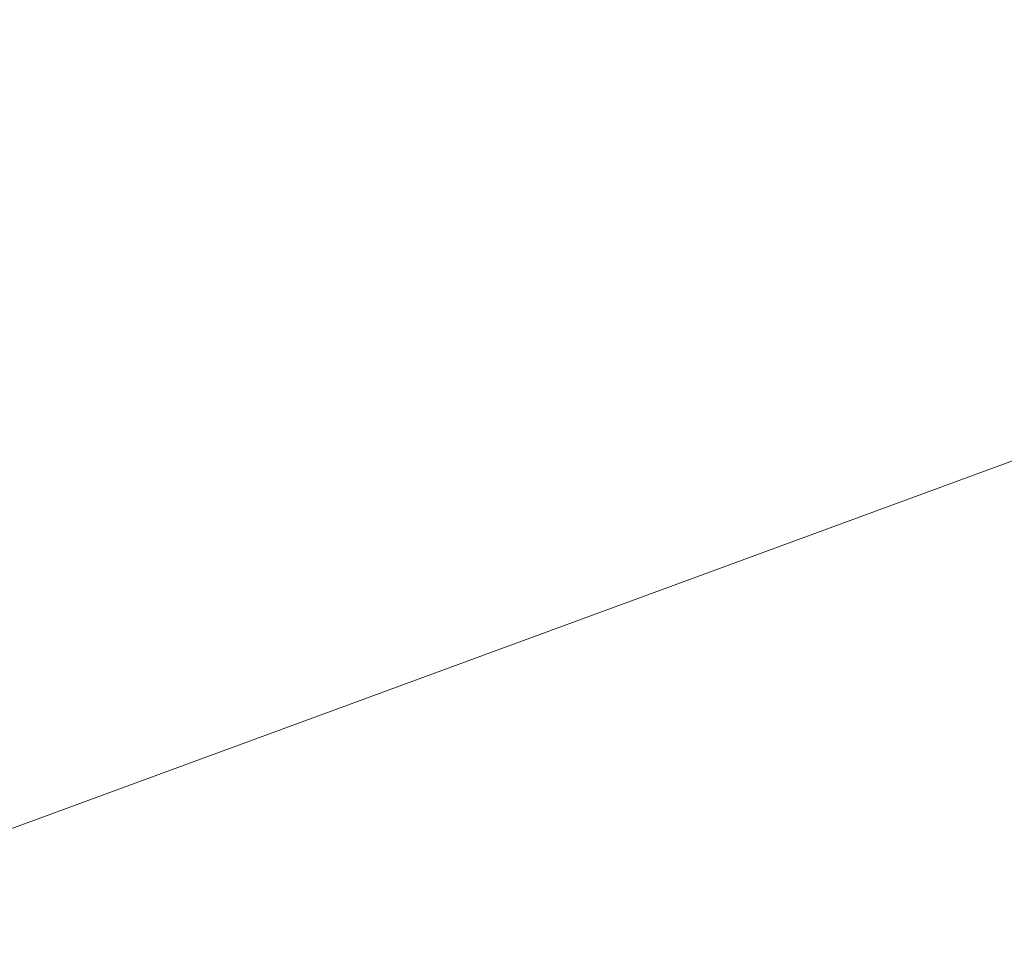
# Model space of a CAD drawing. Header units: millimetres. Extents: x -8337 to 19291, y 9509 to 21675.
# Tile 144 of 163: x 10853 to 11650, y 15191 to 15941. Entities that reach past the tile are written whole.
import ezdxf

# ---------------------------------------------------------------- set-up
doc = ezdxf.new("R2010")
doc.units = ezdxf.units.MM
doc.header["$MEASUREMENT"] = 0
doc.linetypes.add('Wipeout_Contour', pattern=[1000, 0, -1000])
doc.layers.add('12_FAÇ_Façana', color=7, linetype='Continuous')
doc.layers.add('Nuevo_08_E_Envans secs', color=7, linetype='Continuous')
doc.layers.add('12_FAÇ_Façana_Pluma_Nº__47', color=7, linetype='Continuous', lineweight=20)

# ---------------------------------------------------------------- blocks, each defined once
blk = doc.blocks.new('Elem Sección_40_1')
at = {"layer": '12_FAÇ_Façana_Pluma_Nº__47', "color": 7, "linetype": 'Continuous', "lineweight": 20}
blk.add_line((11746.65, 15616.78), (8506.81, 14426), dxfattribs=at)
blk = doc.blocks.new('Elem Sección_142_1')
at = {"color": 254, "linetype": 'Wipeout_Contour', "lineweight": 0, "ltscale": 75793.584164}
blk.add_wipeout([(8342.67, 15490.56), (8348.39, 15480.44), (11588.23, 16671.22), (11582.51, 16681.34)], dxfattribs=at).dxf.layer = 'Nuevo_08_E_Envans secs'
at = {"color": 254, "linetype": 'Wipeout_Contour', "lineweight": 0, "ltscale": 75820.402023}
blk.add_wipeout([(8337.39, 15499.9), (8340.03, 15495.23), (11579.87, 16686.01), (11577.23, 16690.68)], dxfattribs=at).dxf.layer = 'Nuevo_08_E_Envans secs'

msp = doc.modelspace()

# ---------------------------------------------------------------- block references
at = {"layer": '12_FAÇ_Façana', "lineweight": 0}
msp.add_blockref('Elem Sección_40_1', (0, 0), dxfattribs=at)

# ---------------------------------------------------------------- next in the draw order: block references
at = {"layer": 'Nuevo_08_E_Envans secs', "lineweight": 0}
msp.add_blockref('Elem Sección_142_1', (0, 0), dxfattribs=at)

doc.saveas('drawing.dxf')
